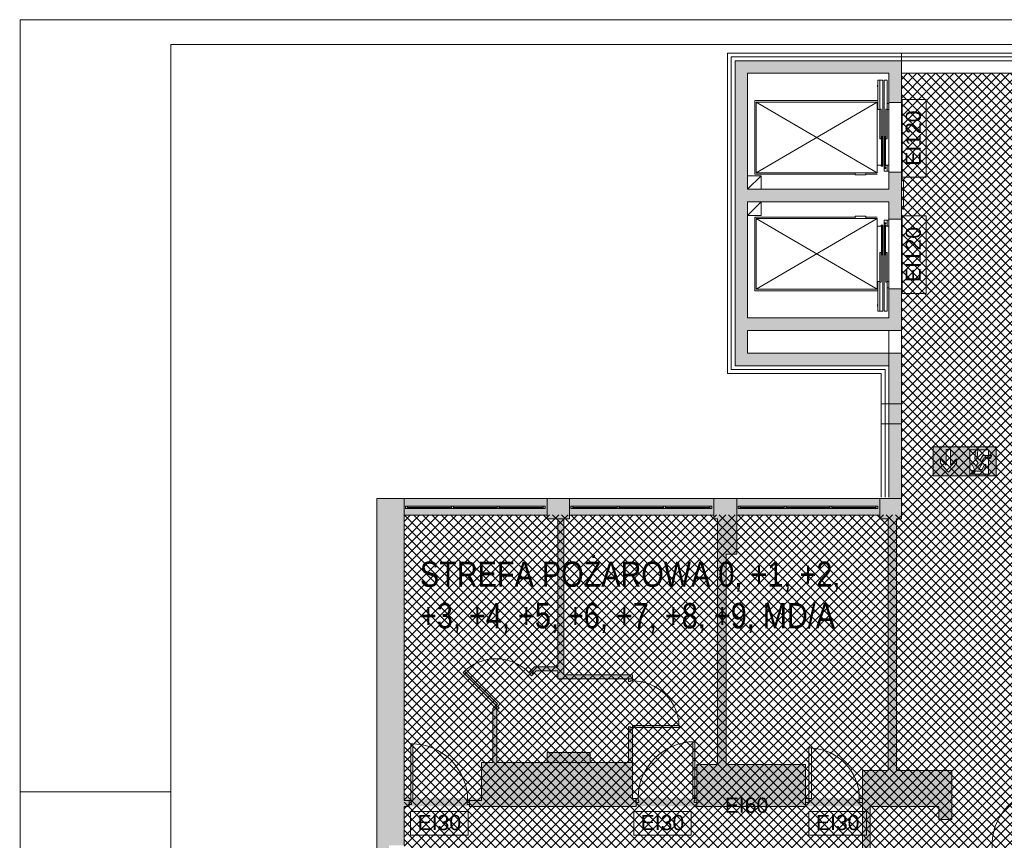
# Paper-space layout 'AP-11 STREFY POŻAROWE I EWAKUACJA - PIĘTRO 9' of a CAD drawing. Header units: millimetres. Extents: x 0 to 594, y 0 to 450.
# Tile 5 of 13: x 0 to 195, y 287 to 450. Entities that reach past the tile are written whole.
import ezdxf
from ezdxf.xclip import XClip

# ---------------------------------------------------------------- set-up
doc = ezdxf.new("R2010")
doc.units = ezdxf.units.MM
doc.header["$MEASUREMENT"] = 0
doc.header["$XCLIPFRAME"] = 0
doc.linetypes.add('DASHED', pattern=[2000, 1000, -1000])
doc.linetypes.add('DASHED2', pattern=[375, 250, -125])
for name, color, linetype, lineweight in [('A_Arkusz_Nr_pióra__1', 7, 'Continuous', 20), ('A_ewakuacja_Nr_pióra__4', 94, 'Continuous', 18), ('A_podkład_Nr_pióra__2', 8, 'Continuous', 13), ('A_ppoż proj_Nr_pióra__1', 7, 'Continuous', 20), ('A_ppoż proj_Nr_pióra__81', 2, 'Continuous', 5)]:
    doc.layers.add(name, color=color, linetype=linetype, lineweight=lineweight)
for name, color, linetype, lineweight, true_color in [('A_Arkusz_Nr_pióra__237', 7, 'Continuous', 5, 0x343434), ('A_ewakuacja_Nr_pióra__104', 7, 'Continuous', 5, 0x006532), ('A_podkład_Nr_pióra__254', 7, 'Continuous', 5, 0xfdfdfd), ('A_ppoż proj_Nr_pióra__70', 7, 'Continuous', 5, 0x65fe00), ('A_ppoż proj_Nr_pióra__71', 7, 'Continuous', 5, 0xcbfe65), ('A_ppoż proj_Nr_pióra__82', 7, 'Continuous', 5, 0x329800)]:
    doc.layers.add(name, color=color, linetype=linetype, lineweight=lineweight, true_color=true_color)
doc.layers.add('A_podrys', color=7, linetype='Continuous')
doc.styles.add('STYL_AUTOMATYCZNY_1', font='arial.ttf')
doc.styles.add('STYL_AUTOMATYCZNY_2', font='ARIALN.TTF')
doc.linetypes.add('BATTING', pattern='A,0,[1,AP-11 STREFY POŻAROWE I EWAKUACJA - PIĘTRO 91.Shx,S=4.001,R=0,X=0,Y=0],-4.001,0', length=4.001)

# ---------------------------------------------------------------- blocks, each defined once
blk = doc.blocks.new('Rysunek_1_1', base_point=(-1569.58, -182.91))
at = {"layer": 'A_ewakuacja_Nr_pióra__104', "linetype": 'Continuous', "lineweight": 0, "true_color": 0x004c26}
h = blk.add_hatch(color=118, dxfattribs=at)
h.paths.add_polyline_path([(181.09, 359.55), (187.33, 359.55), (187.33, 365.29), (181.09, 365.29)])
h.paths.add_polyline_path([(184.48, 361.67), (185.68, 362.97), (185.68, 362.04), (184.09, 360.29), (182.49, 362.05), (182.49, 362.95), (183.66, 361.67), (183.67, 364.79), (184.48, 364.79)], flags=0)
h = blk.add_hatch(color=118, dxfattribs=at)
h.paths.add_polyline_path([(187.33, 359.55), (193.58, 359.55), (193.58, 365.29), (187.33, 365.29)])
h.paths.add_polyline_path([(188.33, 359.9), (188.33, 361.72), (188.81, 361.72), (189.22, 360.93, 0.414214), (189.64, 360.51), (191.06, 360.51), (191.51, 361.52, 1.257521), (191.17, 361.67), (190.79, 360.84), (190.12, 360.84), (190.61, 361.69), (190.71, 361.86, 0.230447), (190.67, 362.36), (191.22, 363.14), (192.21, 363.14, 0.232729), (192.44, 363.61), (190.91, 363.61), (190.31, 362.7), (189.79, 363.16), (189.93, 364.7), (189.44, 364.7), (189.31, 362.94), (189.99, 362.14), (189.53, 361.51), (189.23, 362.11), (188.34, 362.11), (188.34, 364.73), (192.05, 364.73), (192.05, 363.68), (192.61, 363.68, -0.376362), (192.31, 363.03), (192.05, 363.03), (192.05, 359.9)], flags=0)
blk.add_hatch(color=118, dxfattribs=at).paths.add_polyline_path([(189.19, 360.06, 1), (188.91, 360.65, 1)])
at = {"layer": 'A_podkład_Nr_pióra__254', "linetype": 'Continuous', "lineweight": 5, "true_color": 0xfdfdfd}
blk.add_hatch(color=7, dxfattribs=at).paths.add_polyline_path([(141.77, 381.37), (143.02, 381.37), (168.77, 381.37), (172.27, 381.37), (172.27, 364.12), (172.27, 355.07), (173.52, 355.07), (174.77, 355.07), (174.77, 357.77), (174.77, 364.12), (174.77, 382.62), (174.77, 383.07), (174.77, 383.87), (173.52, 383.87), (168.77, 383.87), (144.27, 383.87), (144.27, 388.37), (168.37, 388.37), (171.97, 388.37), (172.87, 388.37), (173.52, 388.37), (174.77, 388.37), (174.77, 389.62), (174.77, 396.67), (173.52, 396.67), (172.87, 396.67), (172.27, 396.67), (172.27, 390.87), (168.37, 390.87), (144.27, 390.87), (144.27, 413.87), (168.77, 413.87), (172.27, 413.87), (172.27, 412.37), (172.27, 411.57), (172.37, 411.57), (172.37, 410.47), (172.87, 410.47), (173.52, 410.47), (174.77, 410.47), (174.77, 412.37), (174.77, 415.12), (174.77, 418.17), (174.77, 419.77), (173.52, 419.77), (172.87, 419.77), (172.37, 419.77), (172.27, 419.77), (172.27, 416.37), (168.77, 416.37), (144.27, 416.37), (144.27, 439.37), (168.37, 439.37), (171.97, 439.37), (172.27, 439.37), (172.27, 433.57), (172.87, 433.57), (173.52, 433.57), (174.77, 433.57), (174.77, 439.37), (174.77, 440.62), (174.77, 441.87), (172.27, 441.87), (171.97, 441.87), (168.37, 441.87), (143.02, 441.87), (141.77, 441.87), (141.77, 440.62), (141.77, 415.12), (141.77, 389.62), (141.77, 382.62)])
h = blk.add_hatch(color=7, dxfattribs=at)
h.paths.add_polyline_path([(70.72, 133.27), (539.52, 133.27), (539.52, 355.07), (203.12, 355.07), (203.12, 351.77), (203.17, 351.77), (203.17, 351.07), (203.77, 351.07), (203.77, 344.07), (203.77, 286.92), (269.37, 286.92), (372.12, 286.92), (514.02, 286.92), (520.91, 286.92), (533.82, 286.92), (533.82, 263.87), (514.02, 263.87), (514.02, 266.67), (486.32, 266.67), (486.32, 262.47), (471.82, 262.47), (471.82, 266.72), (401.12, 266.72), (401.12, 223.07), (372.12, 223.07), (372.12, 247.47), (371.32, 247.47), (371.32, 247.02), (370.32, 247.02), (370.32, 241.77), (363.67, 241.77), (363.02, 241.77), (363.02, 242.97), (359.62, 242.97), (359.62, 226.42), (346.82, 226.42), (346.82, 238.62), (348.42, 238.62), (348.42, 244.22), (345.32, 244.22), (345.32, 261.62), (370.32, 261.62), (370.32, 255.92), (371.32, 255.92), (371.32, 255.47), (372.12, 255.47), (372.12, 266.72), (296.52, 266.72), (296.52, 263.92), (248.98, 263.92), (248.98, 265.42), (245.88, 265.42), (245.88, 266.92), (203.77, 266.92), (203.72, 266.92), (203.32, 266.92), (203.32, 259.92), (207.72, 259.92), (207.72, 265.82), (215.12, 265.82), (215.12, 258.47), (215.52, 258.47), (215.52, 257.96), (215.58, 257.96), (215.58, 248.98), (215.52, 248.98), (215.52, 248.47), (215.12, 248.47), (215.12, 237.27), (215.52, 237.27), (215.52, 236.76), (215.58, 236.76), (215.58, 227.78), (215.52, 227.78), (215.52, 227.27), (215.12, 227.27), (215.12, 217.87), (214.89, 217.87), (214.89, 217.37), (214.89, 205.87), (215.12, 205.87), (215.12, 201.77), (203.32, 201.77), (169.12, 201.77), (169.12, 200.77), (168.57, 200.77), (168.57, 199.97), (169.12, 199.97), (169.77, 199.97), (169.77, 197.37), (171.77, 197.37), (171.77, 183.57), (161.07, 183.57), (161.07, 195.57), (161.07, 199.97), (161.57, 199.97), (161.57, 200.77), (161.07, 200.77), (161.07, 201.77), (149.37, 201.77), (149.37, 200.77), (141.37, 200.77), (141.37, 201.77), (88.38, 201.77, -0.025047), (88.42, 200.97), (80.92, 200.97), (80.92, 201.77), (76.12, 201.77), (76.12, 224.42), (123.82, 224.42), (123.82, 225.77), (138.22, 225.77), (138.22, 224.32), (142.27, 224.32), (142.27, 229.07), (165.52, 229.07), (165.52, 221.97), (169.72, 221.97), (169.72, 232.57), (168.87, 232.57), (168.87, 230.07), (165.27, 230.07), (165.27, 240.47), (168.87, 240.47), (168.87, 238.57), (169.72, 238.57), (169.72, 268.36), (169.14, 268.36), (168.55, 268.36), (168.55, 268.86), (167.97, 268.86), (167.97, 282.56), (167.97, 282.86), (168.57, 282.86), (168.57, 294.02), (175.94, 294.02), (181.14, 294.02), (182.17, 294.02), (182.17, 291.42), (184.77, 291.42), (184.77, 295.62), (184.77, 301.12), (184.76, 301.12), (178.39, 301.12), (173.77, 301.12), (173.77, 310.12), (173.77, 316.57), (173.77, 327.57), (173.77, 351.07), (174.77, 351.07), (174.77, 351.67), (174.77, 355.07), (70.72, 355.07)])
h.paths.add_polyline_path([(73.12, 268.72), (73.12, 286.32), (76.12, 286.32), (76.12, 294.02), (117.46, 294.02), (122.17, 294.02), (142.32, 294.02), (155.77, 294.02), (155.77, 294.82), (167.07, 294.82), (167.07, 268.36), (166.62, 268.36), (166.62, 260.02), (155.77, 260.02), (142.32, 260.02), (142.32, 264.32), (138.52, 264.32), (138.52, 262.52), (123.82, 262.52), (123.82, 264.22), (122.17, 264.22), (76.12, 264.22), (76.12, 268.72)], flags=0)
h.paths.add_polyline_path([(76.12, 351.77), (96.82, 351.77), (104.52, 351.77), (104.52, 351.07), (106.62, 351.07), (106.62, 321.72), (102.03, 321.72), (101.17, 320.86), (100.9, 320.59), (101.18, 320.31), (101.1, 320.22), (101.38, 319.94), (101.73, 320.29), (102.36, 320.92), (106.62, 320.92), (106.62, 319.32), (120.62, 319.32), (120.62, 318.82), (121.02, 318.82), (121.02, 318.94), (121.42, 318.94), (121.42, 319.32), (121.42, 320.12), (107.82, 320.12), (107.82, 351.07), (108.92, 351.07), (108.92, 351.77), (116.75, 351.77), (137.57, 351.77), (137.57, 351.07), (138.32, 351.07), (138.32, 344.07), (138.32, 329.62), (138.32, 318.62), (138.32, 302.32), (134.22, 302.32), (134.22, 295.62), (134.17, 295.62), (122.55, 295.62), (122.17, 295.62), (121.42, 295.62), (121.42, 302.72), (121.42, 309.32), (121.42, 309.7), (130.66, 309.7), (130.66, 310.1), (121.42, 310.1), (121.42, 309.7), (121.02, 309.7), (121.02, 309.82), (120.62, 309.82), (120.62, 309.32), (120.62, 302.72), (113.02, 302.72), (113.02, 304.72), (104.52, 304.72), (104.52, 302.72), (94.52, 302.72), (94.52, 313.08), (94.66, 313.22), (95.01, 313.58), (94.73, 313.86), (94.65, 313.77), (94.36, 314.06), (94.65, 314.34), (88.12, 320.87), (87.83, 320.59), (94.36, 314.06), (94.1, 313.79), (93.72, 313.41), (93.72, 302.72), (91.52, 302.72), (91.52, 302.32), (91.52, 295.22), (89.12, 295.22), (88.74, 295.22), (77.12, 295.22), (76.12, 295.22), (76.12, 325.82)], flags=0)
h.paths.add_polyline_path([(76.12, 200.17), (79.92, 200.17), (80.42, 200.17), (80.92, 200.17), (88.42, 200.17), (88.92, 200.17), (88.92, 195.97), (99.62, 195.97), (99.62, 177.87), (107.12, 177.87), (107.12, 161.87), (108.52, 161.87), (108.52, 179.27), (101.02, 179.27), (101.02, 186.97), (101.02, 195.97), (112.22, 195.97), (112.22, 200.37), (120.82, 200.37), (120.82, 196.37), (120.82, 191.37), (120.82, 184.27), (125.82, 184.27), (139.57, 184.27), (139.57, 144.07), (137.82, 144.07), (137.82, 137.27), (137.82, 136.57), (109.47, 136.57), (109.47, 137.27), (104.57, 137.27), (104.57, 136.57), (104.52, 136.57), (76.12, 136.57), (76.12, 166.77)], flags=0)
h.paths.add_polyline_path([(127.07, 191.57), (127.07, 196.37), (127.07, 199.22), (129.07, 199.22), (129.07, 199.97), (138.87, 199.97), (139.87, 199.97), (141.37, 199.97), (141.87, 199.97), (148.87, 199.97), (149.37, 199.97), (149.37, 195.57), (159.77, 195.57), (159.77, 183.57), (141.17, 183.57), (141.17, 188.37), (141.67, 188.37), (141.67, 192.57), (137.77, 192.57), (137.77, 191.57)], flags=0)
h.paths.add_polyline_path([(140.02, 329.62), (140.02, 344.07), (142.12, 344.07), (142.12, 351.07), (142.12, 351.77), (149.8, 351.77), (170.47, 351.77), (170.47, 351.07), (172.17, 351.07), (172.17, 327.57), (172.17, 316.57), (172.17, 310.12), (172.17, 301.12), (167.07, 301.12), (167.07, 295.62), (166.42, 295.62), (155.77, 295.62), (155.77, 302.32), (140.02, 302.32), (140.02, 318.62)], flags=0)
h.paths.add_polyline_path([(141.17, 144.07), (141.17, 178.77), (161.07, 178.77), (161.07, 182.17), (171.77, 182.17), (171.77, 171.17), (172.77, 171.17), (172.77, 170.67), (172.77, 162.67), (172.77, 162.17), (171.77, 162.17), (171.77, 137.27), (170.77, 137.27), (170.77, 136.57), (142.27, 136.57), (142.27, 137.27), (141.82, 137.27), (141.82, 144.07)], flags=0)
h.paths.add_polyline_path([(168.87, 241.47), (165.27, 241.47), (165.27, 259.02), (168.87, 259.02), (168.87, 256.72), (168.92, 256.72), (168.92, 242.62), (168.87, 242.62)], flags=0)
h.paths.add_polyline_path([(173.57, 170.17), (181.55, 170.17), (181.57, 170.17), (181.57, 170.67), (173.57, 170.67), (173.57, 171.17), (173.57, 197.37), (173.57, 199.97), (180.57, 199.97), (181.07, 199.97), (181.07, 200.77), (189.07, 200.77), (189.07, 199.97), (188.57, 199.97), (188.57, 191.99), (188.57, 191.97), (189.07, 191.97), (189.07, 199.97), (189.57, 199.97), (197.17, 199.97), (197.17, 195.72), (203.57, 195.72), (203.57, 188.42), (203.57, 144.17), (203.57, 137.27), (203.37, 137.27), (203.37, 136.57), (174.87, 136.57), (174.87, 137.27), (173.57, 137.27), (173.57, 162.17), (173.57, 162.67)], flags=0)
h.paths.add_polyline_path([(205.57, 344.07), (207.77, 344.07), (207.77, 351.06), (208.52, 351.07), (208.52, 351.77), (236.67, 351.77), (236.82, 351.77), (236.82, 351.07), (237.77, 351.07), (237.77, 312.77), (228.77, 312.77), (228.21, 312.27), (227.93, 312.01), (228.2, 311.72), (228.11, 311.63), (228.38, 311.34), (228.75, 311.67), (229.08, 311.97), (248.47, 311.97), (248.47, 311.47), (248.87, 311.47), (248.87, 311.59), (249.27, 311.59), (249.27, 312.77), (239.67, 312.77), (239.67, 344.07), (239.67, 351.07), (241.47, 351.07), (241.47, 351.77), (269.87, 351.77), (269.87, 351.07), (269.87, 344.07), (270.37, 344.07), (270.37, 312.77), (270.37, 300.52), (269.87, 300.52), (269.87, 296.42), (270.37, 296.42), (270.37, 288.72), (258.37, 288.72), (258.37, 291.02), (249.27, 291.02), (249.27, 300.52), (249.27, 302.35), (248.87, 302.35), (248.87, 302.47), (248.47, 302.47), (248.47, 301.97), (248.47, 293.12), (240.2, 293.12), (240.2, 295.1), (231.7, 295.1), (231.7, 293.12), (225.37, 293.12), (220.77, 293.12), (220.77, 302.12), (220.77, 304.46), (221.33, 304.97), (221.7, 305.3), (221.43, 305.6), (221.34, 305.52), (221.07, 305.82), (220.79, 305.56), (219.97, 304.82), (219.97, 293.12), (218.37, 293.12), (218.37, 288.72), (217.87, 288.72), (207.37, 288.72), (206.67, 288.72), (206.67, 296.42), (205.57, 296.42), (205.57, 300.52), (205.57, 313.82)], flags=0)
h.paths.add_polyline_path([(205.67, 188.37), (207.87, 188.37), (207.87, 195.47), (216.17, 195.47), (216.17, 197.67), (227.34, 197.67), (227.34, 200.97), (227.74, 200.97), (238.14, 200.97), (238.14, 158.82), (237.17, 158.82), (237.17, 155.02), (241.17, 155.02), (241.17, 157.57), (269.67, 157.57), (269.67, 155.02), (270.37, 155.02), (270.37, 137.07), (269.67, 137.07), (269.67, 136.07), (241.27, 136.07), (241.17, 136.07), (241.17, 137.07), (237.17, 137.07), (237.17, 136.07), (209.87, 136.07), (209.87, 137.07), (205.67, 137.07), (205.67, 155.02), (206.57, 155.02), (206.57, 158.82), (205.67, 158.82)], flags=0)
h.paths.add_polyline_path([(215.67, 201.77), (215.67, 221.97), (245.87, 221.97), (245.87, 223.17), (248.97, 223.17), (248.97, 224.07), (296.52, 224.07), (296.52, 221.32), (471.72, 221.32), (471.72, 225.94), (486.42, 225.94), (486.42, 221.32), (513.52, 221.32), (513.52, 224.27), (533.82, 224.27), (533.82, 201.92), (513.52, 201.92), (471.72, 201.92), (296.52, 201.92), (296.52, 201.77)], flags=0)
h.paths.add_polyline_path([(216.66, 248.47), (216.62, 248.47), (216.62, 258.47), (216.66, 258.47)], flags=0)
h.paths.add_polyline_path([(239.67, 184.81), (239.67, 195.47), (249.52, 195.47), (259.37, 195.47), (259.37, 200.77), (268.87, 200.77), (269.37, 200.77), (269.37, 195.47), (269.97, 195.47), (269.97, 192.72), (269.97, 188.82), (270.37, 188.82), (270.37, 158.82), (239.67, 158.82), (239.67, 172.89), (255.02, 172.89), (255.02, 174.14), (239.67, 174.14)], flags=0)
h.paths.add_polyline_path([(271.67, 200.32), (273.83, 200.32), (274.23, 200.32), (284.23, 200.32), (284.63, 200.32), (289.37, 200.32), (289.37, 195.52), (289.97, 195.52), (295.47, 195.52), (303.87, 195.52), (303.87, 158.82), (302.72, 158.82), (302.72, 155.02), (303.87, 155.02), (303.87, 137.07), (302.57, 137.07), (302.57, 136.07), (274.17, 136.07), (274.17, 137.07), (273.27, 137.07), (273.27, 155.02), (274.17, 155.02), (274.17, 158.82), (273.27, 158.82), (273.27, 188.82), (273.97, 188.82), (273.97, 192.72), (271.67, 192.72)], flags=0)
h.paths.add_polyline_path([(273.87, 300.52), (273.27, 300.52), (273.27, 344.07), (273.87, 344.07), (273.87, 351.06), (274.87, 351.07), (274.87, 351.77), (303.27, 351.77), (303.27, 351.07), (304.07, 351.07), (304.07, 312.77), (294.97, 312.77), (294.13, 312.01), (294.4, 311.72), (294.31, 311.63), (294.58, 311.34), (295.28, 311.97), (314.67, 311.97), (314.67, 311.47), (315.07, 311.47), (315.07, 311.59), (315.47, 311.59), (315.47, 312.77), (305.97, 312.77), (305.97, 351.07), (307.32, 351.07), (307.32, 351.77), (335.77, 351.77), (335.77, 351.07), (336.17, 351.07), (336.17, 344.07), (336.67, 344.07), (336.67, 300.52), (336.17, 300.52), (336.17, 296.42), (337.27, 296.42), (337.27, 288.72), (336.07, 288.72), (336.07, 298.72), (335.57, 298.72), (335.57, 298.71), (335.57, 288.72), (336.07, 288.72), (336.07, 287.92), (326.07, 287.92), (326.07, 288.72), (325.57, 288.72), (325.57, 292.72), (315.47, 292.72), (315.47, 302.35), (324.71, 302.35), (324.71, 302.75), (315.47, 302.75), (315.47, 302.35), (315.07, 302.35), (315.07, 302.47), (314.67, 302.47), (314.67, 292.72), (306.4, 292.72), (306.4, 294.72), (297.9, 294.72), (297.9, 292.74), (286.97, 292.72), (286.97, 304.46), (287.9, 305.3), (287.63, 305.6), (287.54, 305.52), (287.27, 305.82), (287.57, 306.09), (281.38, 312.94), (281.08, 312.67), (287.27, 305.82), (286.17, 304.82), (286.17, 292.72), (284.67, 292.72), (284.67, 288.72), (284.17, 288.72), (284.17, 287.92), (274.17, 287.92), (274.17, 288.72), (274.67, 288.72), (274.67, 298.71), (274.67, 298.72), (274.17, 298.72), (274.17, 288.72), (273.27, 288.72), (273.27, 296.42), (273.87, 296.42)], flags=0)
h.paths.add_polyline_path([(297.62, 242.32), (317.21, 242.32), (317.21, 226.52), (317.21, 223.12), (302.32, 223.12), (302.32, 226.52), (297.62, 226.52)], flags=0)
h.paths.add_polyline_path([(297.62, 261.82), (302.92, 261.82), (302.92, 264.92), (318.32, 264.92), (318.32, 261.82), (318.32, 261.72), (323.42, 261.72), (336.12, 261.72), (336.12, 259.92), (339.92, 259.92), (343.42, 259.92), (343.42, 249.22), (339.92, 249.22), (339.92, 243.92), (336.12, 243.92), (323.42, 243.92), (323.42, 243.32), (318.32, 243.32), (297.62, 243.32)], flags=0)
h.paths.add_polyline_path([(305.52, 195.52), (318.62, 195.52), (324.12, 195.52), (324.72, 195.52), (324.72, 200.32), (324.93, 200.32), (325.33, 200.32), (336.92, 200.32), (336.92, 192.42), (335.92, 192.42), (335.92, 188.52), (336.42, 188.52), (336.42, 158.82), (335.52, 158.82), (335.52, 155.02), (336.42, 155.02), (336.42, 137.07), (335.62, 137.07), (335.62, 136.07), (307.22, 136.07), (307.22, 137.07), (305.52, 137.07), (305.52, 155.02), (307.22, 155.02), (307.22, 158.82), (305.52, 158.82)], flags=0)
h.paths.add_polyline_path([(318.91, 242.32), (343.42, 242.32), (343.42, 228.32), (336.32, 228.32), (336.32, 223.12), (318.91, 223.12), (318.91, 228.32)], flags=0)
h.paths.add_polyline_path([(338.72, 200.32), (339.52, 200.32), (339.92, 200.32), (349.92, 200.32), (350.32, 200.32), (350.32, 196.02), (350.92, 196.02), (356.42, 196.02), (370.22, 196.02), (370.22, 158.82), (368.67, 158.82), (368.67, 155.02), (370.22, 155.02), (370.22, 137.07), (368.42, 137.07), (368.42, 136.07), (340.02, 136.07), (340.02, 137.07), (339.32, 137.07), (339.32, 155.02), (340.02, 155.02), (340.02, 158.82), (339.32, 158.82), (339.32, 188.52), (339.92, 188.52), (339.92, 192.42), (338.72, 192.42)], flags=0)
h.paths.add_polyline_path([(338.87, 288.72), (338.87, 296.42), (339.97, 296.42), (339.97, 300.52), (339.37, 300.52), (339.37, 344.07), (339.97, 344.07), (339.97, 351.77), (368.27, 351.77), (368.27, 351.07), (370.27, 351.07), (370.27, 292.72), (351.67, 292.72), (351.67, 288.72), (351.17, 288.72), (351.17, 298.72), (350.67, 298.72), (350.67, 298.71), (350.67, 288.72), (351.17, 288.72), (351.17, 287.92), (341.17, 287.92), (341.17, 288.72)], flags=0)
h.paths.add_polyline_path([(360.52, 223.02), (360.52, 240.87), (370.32, 240.87), (370.32, 235.82), (371.32, 235.82), (371.32, 227.92), (370.32, 227.92), (370.32, 225.02), (364.12, 225.02), (364.12, 223.02)], flags=0)
h.paths.add_polyline_path([(373.17, 158.82), (371.87, 158.82), (371.87, 196.02), (383.58, 196.02), (383.58, 190.52), (384.38, 190.52), (384.38, 197.72), (391.28, 197.72), (391.28, 200.58), (391.68, 200.58), (402.08, 200.58), (402.08, 200.32), (403.07, 200.32), (403.07, 192.42), (402.02, 192.42), (402.02, 188.52), (403.07, 188.52), (403.07, 158.82), (402.07, 158.82), (402.07, 155.02), (403.07, 155.02), (403.07, 137.07), (401.77, 137.07), (401.77, 136.07), (373.17, 136.07), (373.17, 137.07), (371.87, 137.07), (371.87, 155.02), (373.17, 155.02)], flags=0)
h.paths.add_polyline_path([(372.07, 339.57), (391.57, 339.57), (391.57, 341.37), (391.67, 341.37), (391.67, 340.82), (392.17, 340.82), (401.87, 340.82), (401.87, 341.37), (401.97, 341.37), (401.97, 287.52), (393.42, 287.52), (392.92, 287.52), (392.92, 303.32), (391.52, 303.32), (391.52, 288.32), (372.07, 288.32)], flags=0)
h.paths.add_polyline_path([(402.72, 228.12), (402.72, 260.12), (405.92, 260.12), (405.92, 264.32), (402.72, 264.32), (402.72, 265.12), (431.72, 265.12), (431.72, 261.72), (437.32, 261.72), (437.32, 259.32), (448.52, 259.32), (448.52, 228.52), (435.22, 228.52), (435.22, 222.92), (420.02, 222.92), (416.32, 222.92), (402.72, 222.92), (402.72, 224.12), (405.92, 224.12), (405.92, 228.12)], flags=0)
h.paths.add_polyline_path([(406.52, 288.72), (403.67, 288.72), (403.67, 296.42), (406.02, 296.42), (406.02, 300.52), (403.67, 300.52), (403.67, 339.57), (406.07, 339.57), (406.07, 351.07), (406.42, 351.07), (406.42, 351.77), (434.82, 351.77), (434.82, 351.07), (435.92, 351.07), (435.92, 312.87), (427.32, 312.87), (426.48, 312.11), (426.75, 311.82), (426.66, 311.73), (426.93, 311.44), (427.63, 312.07), (447.02, 312.07), (447.02, 311.57), (447.42, 311.57), (447.42, 311.69), (447.82, 311.69), (447.82, 312.87), (437.52, 312.87), (437.52, 344.07), (437.52, 351.07), (439.12, 351.07), (439.12, 351.77), (467.62, 351.77), (467.62, 351.07), (467.62, 344.07), (468.77, 344.07), (468.77, 312.87), (468.77, 300.42), (467.67, 300.42), (467.67, 296.32), (468.77, 296.32), (468.77, 288.72), (455.82, 288.72), (455.82, 292.82), (447.82, 292.82), (447.82, 300.42), (447.82, 302.45), (447.42, 302.45), (447.42, 302.57), (447.02, 302.57), (447.02, 292.82), (430.25, 292.82), (419.32, 292.82), (419.32, 304.56), (420.25, 305.4), (419.98, 305.7), (419.89, 305.62), (419.62, 305.92), (419.92, 306.19), (413.73, 313.04), (413.43, 312.77), (419.62, 305.92), (418.52, 304.92), (418.52, 292.82), (417.02, 292.82), (417.02, 288.72)], flags=0)
h.paths.add_polyline_path([(404.77, 155.02), (406.57, 155.02), (406.57, 158.82), (404.77, 158.82), (404.77, 188.52), (405.82, 188.52), (405.82, 192.42), (404.77, 192.42), (404.77, 200.32), (406.12, 200.32), (406.52, 200.32), (416.52, 200.32), (416.92, 200.32), (417.02, 200.32), (417.02, 196.02), (417.62, 196.02), (423.12, 196.02), (436.12, 196.02), (436.12, 158.82), (434.92, 158.82), (434.92, 155.02), (436.12, 155.02), (436.12, 137.07), (434.97, 137.07), (434.97, 136.07), (406.57, 136.07), (406.57, 137.07), (404.77, 137.07)], flags=0)
h.paths.add_polyline_path([(437.82, 155.02), (439.42, 155.02), (439.42, 158.82), (437.82, 158.82), (437.82, 196.22), (451.42, 196.22), (456.92, 196.22), (457.52, 196.22), (457.52, 200.32), (467.92, 200.32), (468.32, 200.32), (469.07, 200.32), (469.07, 192.42), (468.02, 192.42), (468.02, 188.52), (469.22, 188.52), (469.22, 158.82), (467.92, 158.82), (467.92, 155.02), (469.22, 155.02), (469.22, 137.07), (467.72, 137.07), (467.72, 136.07), (439.42, 136.07), (439.42, 137.07), (437.82, 137.07)], flags=0)
h.paths.add_polyline_path([(453.82, 248.02), (450.12, 248.02), (450.12, 265.12), (467.92, 265.12), (467.92, 244.72), (453.82, 244.72)], flags=0)
h.paths.add_polyline_path([(460.02, 222.92), (450.12, 222.92), (450.12, 243.32), (467.92, 243.32), (467.92, 222.92), (467.62, 222.92), (467.62, 221.92), (460.02, 221.92)], flags=0)
h.paths.add_polyline_path([(470.47, 315.42), (471.19, 315.42), (471.19, 315.97), (471.64, 315.97), (471.64, 306.87), (472.14, 306.87), (472.14, 306.88), (472.14, 315.97), (471.64, 315.97), (471.64, 316.57), (471.19, 316.57), (471.19, 316.92), (470.47, 316.92), (470.47, 344.07), (471.62, 344.07), (471.62, 351.06), (472.32, 351.07), (472.32, 351.77), (472.42, 351.77), (500.72, 351.77), (500.72, 351.07), (501.82, 351.07), (501.82, 336.02), (501.82, 316.92), (491.32, 316.92), (490.82, 316.92), (487.22, 316.92), (481.24, 316.92), (481.24, 316.57), (480.74, 316.57), (480.74, 315.97), (481.24, 315.97), (481.24, 315.42), (486.42, 315.42), (486.42, 305.92), (484.63, 305.92), (484.63, 288.72), (481.92, 288.72), (470.47, 288.72), (470.47, 296.32), (471.47, 296.32), (471.47, 300.42), (470.47, 300.42)], flags=0)
h.paths.add_polyline_path([(470.67, 200.32), (482.57, 200.32), (482.97, 200.32), (483.02, 200.32), (483.02, 195.72), (483.62, 195.72), (489.12, 195.72), (502.22, 195.72), (502.22, 158.82), (500.32, 158.82), (500.32, 155.02), (502.22, 155.02), (502.22, 137.07), (500.72, 137.07), (500.72, 136.07), (472.42, 136.07), (472.42, 137.07), (470.92, 137.07), (470.92, 155.02), (472.42, 155.02), (472.42, 158.82), (470.92, 158.82), (470.92, 188.52), (471.92, 188.52), (471.92, 192.42), (470.67, 192.42)], flags=0)
h.paths.add_polyline_path([(485.83, 292.72), (485.83, 304.42), (487.92, 304.42), (487.92, 315.42), (490.82, 315.42), (490.82, 316.12), (491.32, 316.12), (501.82, 316.12), (501.82, 304.42), (518.92, 304.42), (518.92, 292.72), (492.52, 292.72)], flags=0)
h.paths.add_polyline_path([(503.42, 327.82), (505.44, 327.82), (507.52, 327.82), (507.52, 331.52), (513.52, 331.52), (513.52, 333.22), (507.52, 333.22), (503.42, 333.22), (503.42, 351.07), (505.02, 351.07), (505.02, 351.77), (533.32, 351.77), (533.32, 318.62), (533.32, 288.72), (532.92, 288.72), (532.42, 288.72), (522.42, 288.72), (521.92, 288.72), (520.42, 288.72), (520.42, 305.52), (522.22, 305.52), (522.22, 309.72), (503.42, 309.72), (503.42, 318.91)], flags=0)
h.paths.add_polyline_path([(503.92, 178.92), (521.92, 178.92), (521.92, 200.32), (522.52, 200.32), (522.52, 201.12), (532.92, 201.12), (533.32, 201.12), (533.32, 158.82), (531.42, 158.82), (531.42, 155.02), (533.32, 155.02), (533.32, 137.07), (531.22, 137.07), (531.22, 136.07), (504.82, 136.07), (504.82, 137.07), (503.92, 137.07), (503.92, 155.02), (504.82, 155.02), (504.82, 158.82), (503.92, 158.82), (503.92, 161.27), (508.72, 161.27), (508.72, 165.77), (503.92, 165.77), (503.92, 169.37)], flags=0)
h.paths.add_polyline_path([(503.92, 195.72), (511.12, 195.72), (511.12, 201.12), (520.92, 201.12), (520.92, 183.32), (503.92, 183.32)], flags=0)
at = {"layer": 'A_ppoż proj_Nr_pióra__70', "linetype": 'Continuous', "lineweight": 0, "true_color": 0x193f00}
for points in [[(70.72, 295.62), (70.72, 294.02), (168.57, 294.02), (168.57, 295.62)], [(167.07, 294.02), (167.07, 260.02), (168.57, 260.02), (168.57, 294.02)]]:
    blk.add_hatch(color=88, dxfattribs=at).paths.add_polyline_path(points)
at = {"layer": 'A_ppoż proj_Nr_pióra__71', "linetype": 'Continuous', "lineweight": 5, "true_color": 0xcbfe65}
h = blk.add_hatch(dxfattribs=at)
h.set_pattern_fill('bloczki_betonowe_0001', color=71, style=0, pattern_type=2)
h.set_pattern_definition([(45, (-1569.5778, -182.9054), (-0.9192388, 0.9192388), []), (135, (-1569.5778, -182.9054), (0.9192388, 0.9192388), [])])
h.paths.add_polyline_path([(76.12, 224.32), (76.12, 136.62), (203.57, 136.62), (203.57, 201.77), (215.12, 201.77), (215.12, 265.82), (203.77, 265.82), (203.77, 355.07), (210.52, 355.07), (210.52, 439.37), (174.77, 439.37), (174.77, 351.82), (76.12, 351.82), (76.12, 264.22), (142.32, 264.22), (142.32, 260.02), (165.27, 260.02), (165.27, 229.12), (141.67, 229.12), (141.67, 224.32)])
at = {"layer": 'A_ppoż proj_Nr_pióra__81', "linetype": 'Continuous', "lineweight": 0, "true_color": 0x3f3f00}
for points in [[(172.17, 355.07), (172.17, 294.02), (173.77, 294.02), (173.77, 355.07)], [(168.57, 294.02), (172.17, 294.02), (172.17, 295.62), (168.57, 295.62)]]:
    blk.add_hatch(color=48, dxfattribs=at).paths.add_polyline_path(points)
at = {"layer": 'A_ewakuacja_Nr_pióra__4', "color": 94, "linetype": 'Continuous', "lineweight": 18, "flags": 128}
for points in [[(187.33, 365.29), (181.09, 365.29), (181.09, 359.55), (187.33, 359.55)], [(187.33, 365.29), (193.58, 365.29), (193.58, 359.55), (187.33, 359.55)]]:
    blk.add_lwpolyline(points, dxfattribs=at)
blk.add_lwpolyline([(183.67, 364.79), (184.48, 364.79), (184.48, 361.67), (185.68, 362.97), (185.68, 362.04), (184.09, 360.29), (182.49, 362.05), (182.49, 362.95), (183.66, 361.67)], close=True, dxfattribs=at)
blk.add_lwpolyline([(188.34, 364.73), (188.34, 362.11), (189.23, 362.11), (189.53, 361.51), (189.99, 362.14), (189.31, 362.94), (189.44, 364.7), (189.93, 364.7), (189.79, 363.16), (190.31, 362.7), (190.91, 363.61), (192.44, 363.61, -0.232729), (192.21, 363.14), (191.22, 363.14), (190.67, 362.36, -0.230447), (190.71, 361.86), (190.61, 361.69), (190.12, 360.84), (190.79, 360.84), (191.17, 361.67, -1.257521), (191.51, 361.52), (191.06, 360.51), (189.64, 360.51, -0.414214), (189.22, 360.93), (188.81, 361.72), (188.33, 361.72), (188.33, 359.9), (192.05, 359.9), (192.05, 363.03), (192.31, 363.03, 0.376362), (192.61, 363.68), (192.05, 363.68), (192.05, 364.73)], format="xyb", close=True, dxfattribs=at)
at = {"layer": 'A_ewakuacja_Nr_pióra__4', "color": 94, "linetype": 'Continuous', "lineweight": 18}
blk.add_circle((189.05, 360.36), 0.328, dxfattribs=at)
at = {"layer": 'A_podkład_Nr_pióra__2', "color": 8, "linetype": 'Continuous', "lineweight": 13}
for p, q in [((140.27, 379.87), (140.27, 443.37)), ((140.27, 443.37), (212.52, 443.37)), ((174.77, 443.37), (174.77, 351.07)), ((141.77, 381.37), (141.77, 441.87)), ((141.77, 441.87), (211.02, 441.87)), ((144.27, 419.07), (144.27, 439.37)), ((144.27, 439.37), (172.27, 439.37)), ((149.82, 439.32), (149.82, 439.37)), ((170.12, 438.03), (171.07, 438.03)), ((170.12, 438.03), (170.12, 432.17)), ((170.47, 438.03), (170.47, 432.17)), ((171.07, 420.98), (171.07, 438.03)), ((171.37, 419.97), (171.37, 438.03)), ((171.97, 438.03), (171.37, 438.03)), ((171.97, 438.03), (171.97, 432.17)), ((172.27, 439.37), (172.27, 416.37)), ((174.77, 439.37), (212.52, 439.37)), ((170, 436.72), (170, 437.02)), ((170, 437.02), (170.12, 437.02)), ((170.12, 436.72), (170, 436.72)), ((145.67, 433.97), (169.97, 433.97)), ((145.67, 433.97), (145.67, 419.37)), ((145.97, 433.67), (169.97, 433.67)), ((145.97, 433.67), (145.97, 419.67)), ((145.97, 419.67), (169.97, 433.67)), ((169.97, 419.67), (145.97, 433.67)), ((169.97, 419.67), (169.97, 433.67)), ((172.27, 433.57), (174.77, 433.57)), ((169.97, 432.17), (170.47, 432.17)), ((170.52, 432.27), (170.75, 432.27)), ((170.52, 426.41), (170.52, 432.27)), ((170.75, 432.27), (170.75, 426.41)), ((171.92, 432.27), (171.69, 432.27)), ((171.69, 432.27), (171.69, 426.41)), ((171.92, 426.41), (171.92, 432.27)), ((172.27, 433.37), (171.97, 433.37)), ((171.97, 432.17), (172.27, 432.17)), ((170.75, 426.41), (170.52, 426.41)), ((170.8, 426.87), (171.03, 426.87)), ((170.8, 421.01), (170.8, 426.87)), ((171.03, 426.87), (171.03, 421.01)), ((171.63, 426.87), (171.4, 426.87)), ((171.4, 426.87), (171.4, 421.01)), ((171.63, 421.01), (171.63, 426.87)), ((171.69, 426.41), (171.92, 426.41)), ((170.75, 421.17), (169.97, 421.17)), ((170.75, 420.98), (170.75, 421.17)), ((171.07, 420.98), (170.75, 420.98)), ((171.03, 421.01), (170.8, 421.01)), ((171.37, 420.98), (171.68, 420.98)), ((172.27, 419.97), (171.37, 419.97)), ((171.4, 421.01), (171.63, 421.01)), ((171.68, 421.17), (172.27, 421.17)), ((171.68, 420.98), (171.68, 421.17)), ((171.97, 419.97), (171.97, 421.17)), ((145.67, 419.37), (165.6, 419.37)), ((145.97, 419.67), (169.97, 419.67)), ((165.6, 419.22), (165.6, 419.67)), ((167.74, 419.22), (165.6, 419.22)), ((167.74, 419.67), (167.74, 419.22)), ((167.74, 419.37), (169.97, 419.37)), ((172.27, 419.77), (174.77, 419.77)), ((172.27, 416.37), (146.97, 416.37)), ((146.97, 413.87), (172.27, 413.87)), ((172.27, 413.87), (172.27, 390.87)), ((144.27, 390.87), (144.27, 411.17)), ((145.67, 410.87), (165.6, 410.87)), ((145.67, 396.27), (145.67, 410.87)), ((145.97, 410.57), (169.97, 410.57)), ((145.97, 396.57), (145.97, 410.57)), ((145.97, 396.57), (169.97, 410.57)), ((169.97, 396.57), (145.97, 410.57)), ((167.74, 411.02), (165.6, 411.02)), ((165.6, 411.02), (165.6, 410.57)), ((167.74, 410.57), (167.74, 411.02)), ((167.74, 410.87), (169.97, 410.87)), ((169.97, 410.57), (169.97, 396.57)), ((172.27, 410.27), (171.37, 410.27)), ((171.37, 410.27), (171.37, 392.21)), ((171.97, 410.27), (171.97, 409.07)), ((172.27, 410.47), (174.77, 410.47)), ((170.75, 409.07), (169.97, 409.07)), ((171.07, 409.26), (170.75, 409.26)), ((170.75, 409.26), (170.75, 409.07)), ((171.03, 409.23), (170.8, 409.23)), ((170.8, 409.23), (170.8, 403.37)), ((171.03, 403.37), (171.03, 409.23)), ((171.07, 409.26), (171.07, 392.21)), ((171.37, 409.26), (171.68, 409.26)), ((171.4, 403.37), (171.4, 409.23)), ((171.4, 409.23), (171.63, 409.23)), ((171.63, 409.23), (171.63, 403.37)), ((171.68, 409.26), (171.68, 409.07)), ((171.68, 409.07), (172.27, 409.07)), ((170.75, 403.83), (170.52, 403.83)), ((170.52, 403.83), (170.52, 397.97)), ((170.75, 397.97), (170.75, 403.83)), ((170.8, 403.37), (171.03, 403.37)), ((171.63, 403.37), (171.4, 403.37)), ((171.69, 397.97), (171.69, 403.83)), ((171.69, 403.83), (171.92, 403.83)), ((171.92, 403.83), (171.92, 397.97)), ((145.97, 396.57), (169.97, 396.57)), ((169.97, 398.07), (170.47, 398.07)), ((170.12, 392.21), (170.12, 398.07)), ((170.47, 392.21), (170.47, 398.07)), ((170.52, 397.97), (170.75, 397.97)), ((171.92, 397.97), (171.69, 397.97)), ((171.97, 398.07), (172.27, 398.07)), ((171.97, 392.21), (171.97, 398.07)), ((172.27, 396.87), (171.97, 396.87)), ((172.27, 396.67), (174.77, 396.67)), ((145.67, 396.27), (169.97, 396.27)), ((170.12, 393.52), (170, 393.52)), ((170, 393.52), (170, 393.22)), ((170, 393.22), (170.12, 393.22)), ((172.27, 390.87), (144.27, 390.87)), ((170.12, 392.21), (171.07, 392.21)), ((171.97, 392.21), (171.37, 392.21)), ((172.27, 388.37), (144.27, 388.37)), ((144.27, 388.37), (144.27, 383.87)), ((172.27, 388.37), (172.27, 355.32)), ((144.27, 383.87), (172.27, 383.87)), ((172.27, 381.37), (141.77, 381.37)), ((170.77, 379.87), (140.27, 379.87)), ((170.77, 379.87), (170.77, 355.32)), ((70.72, 355.07), (70.72, 260.47)), ((174.77, 355.07), (70.72, 355.07)), ((76.12, 295.22), (76.12, 355.07)), ((104.12, 353.57), (76.42, 353.57)), ((76.42, 353.57), (76.42, 353.07)), ((76.82, 353.57), (76.82, 353.07)), ((85.52, 353.57), (85.52, 353.07)), ((85.92, 353.57), (85.92, 353.07)), ((94.62, 353.57), (94.62, 353.07)), ((95.02, 353.57), (95.02, 353.07)), ((103.72, 353.57), (103.72, 353.07)), ((104.12, 353.07), (104.12, 353.57)), ((104.52, 355.07), (104.52, 351.07)), ((108.92, 351.07), (108.92, 355.07)), ((137.17, 353.57), (109.22, 353.57)), ((109.22, 353.57), (109.22, 353.07)), ((109.62, 353.57), (109.62, 353.07)), ((118.4, 353.57), (118.4, 353.07)), ((118.8, 353.57), (118.8, 353.07)), ((127.59, 353.57), (127.59, 353.07)), ((127.99, 353.57), (127.99, 353.07)), ((136.77, 353.57), (136.77, 353.07)), ((137.17, 353.07), (137.17, 353.57)), ((137.57, 355.07), (137.57, 351.07)), ((142.12, 344.07), (142.12, 355.07)), ((170.07, 353.57), (142.42, 353.57)), ((142.42, 353.57), (142.42, 353.07)), ((142.82, 353.57), (142.82, 353.07)), ((151.5, 353.57), (151.5, 353.07)), ((151.9, 353.57), (151.9, 353.07)), ((160.59, 353.57), (160.59, 353.07)), ((160.99, 353.57), (160.99, 353.07)), ((169.67, 353.57), (169.67, 353.07)), ((170.07, 353.07), (170.07, 353.57)), ((170.47, 355.07), (170.47, 351.07)), ((76.12, 351.77), (104.52, 351.77)), ((76.42, 353.07), (104.12, 353.07)), ((76.82, 353.32), (85.52, 353.32)), ((85.92, 353.32), (94.62, 353.32)), ((95.02, 353.32), (103.72, 353.32)), ((108.92, 351.77), (137.57, 351.77)), ((109.22, 353.07), (137.17, 353.07)), ((109.62, 353.32), (118.4, 353.32)), ((118.8, 353.32), (127.59, 353.32)), ((127.99, 353.32), (136.77, 353.32)), ((142.12, 351.77), (170.47, 351.77)), ((142.42, 353.07), (170.07, 353.07)), ((142.82, 353.32), (151.5, 353.32)), ((151.9, 353.32), (160.59, 353.32)), ((160.99, 353.32), (169.67, 353.32)), ((104.52, 351.07), (108.92, 351.07)), ((106.62, 351.07), (106.62, 321.72)), ((107.82, 320.12), (107.82, 351.07)), ((137.57, 351.07), (138.32, 351.07)), ((138.32, 351.07), (138.32, 302.32)), ((170.47, 351.07), (172.17, 351.07)), ((172.17, 351.07), (172.17, 301.12)), ((173.77, 301.12), (173.77, 351.07)), ((173.77, 351.07), (174.77, 351.07)), ((140.02, 302.32), (140.02, 344.12)), ((140.02, 344.07), (142.12, 344.07)), ((88.11, 320.87), (87.83, 320.59)), ((87.83, 320.59), (94.65, 313.77)), ((94.65, 314.34), (88.11, 320.87)), ((100.9, 320.59), (102.03, 321.72)), ((101.18, 320.31), (100.9, 320.59)), ((101.1, 320.22), (101.18, 320.31)), ((101.17, 320.86), (101.73, 320.29)), ((102.36, 320.92), (101.38, 319.94)), ((106.62, 321.72), (102.03, 321.72)), ((102.36, 320.92), (106.62, 320.92)), ((106.62, 320.92), (106.62, 319.32)), ((101.38, 319.94), (101.1, 320.22)), ((121.42, 319.32), (106.62, 319.32)), ((121.42, 320.12), (107.82, 320.12)), ((120.62, 319.32), (120.62, 318.82)), ((120.62, 318.82), (121.02, 318.82)), ((121.02, 318.82), (121.02, 318.94)), ((121.02, 318.94), (121.42, 318.94)), ((121.42, 318.94), (121.42, 320.12)), ((93.72, 313.41), (94.65, 314.34)), ((93.72, 313.41), (93.72, 302.72)), ((94.1, 313.79), (94.66, 313.22)), ((95.01, 313.58), (94.52, 313.08)), ((94.52, 302.72), (94.52, 313.08)), ((94.65, 313.77), (94.73, 313.86)), ((94.73, 313.86), (95.01, 313.58)), ((140.02, 304.68), (140.02, 310.68)), ((121.02, 309.82), (120.62, 309.82)), ((120.62, 309.82), (120.62, 302.72)), ((121.42, 309.32), (120.62, 309.32)), ((121.02, 309.7), (121.02, 309.82)), ((130.66, 309.7), (121.02, 309.7)), ((121.42, 295.62), (121.42, 310.1)), ((121.42, 310.1), (130.66, 310.1)), ((130.66, 310.1), (130.66, 309.7)), ((133.39, 295.62), (133.39, 306.86)), ((133.39, 306.86), (133.79, 306.86)), ((133.79, 306.86), (133.79, 295.22)), ((77.5, 306.46), (77.5, 294.82)), ((77.9, 306.46), (77.5, 306.46)), ((77.9, 295.22), (77.9, 306.46)), ((113.02, 304.72), (104.52, 304.72)), ((104.52, 304.72), (104.52, 302.72)), ((113.02, 304.72), (113.02, 302.72)), ((156.42, 305.62), (156.42, 294.82)), ((156.42, 305.62), (156.92, 305.62)), ((156.92, 295.62), (156.92, 305.62)), ((91.52, 302.72), (91.52, 295.22)), ((93.72, 302.72), (91.52, 302.72)), ((121.42, 302.72), (94.52, 302.72)), ((138.32, 302.32), (134.22, 302.32)), ((134.22, 302.32), (134.22, 295.62)), ((155.77, 302.32), (140.02, 302.32)), ((155.77, 294.02), (155.77, 302.32)), ((167.07, 283.36), (167.07, 301.12)), ((172.17, 301.12), (167.07, 301.12)), ((184.77, 301.12), (173.77, 301.12)), ((184.77, 291.42), (184.77, 301.12)), ((76.12, 295.22), (77.9, 295.22)), ((77.12, 295.22), (77.12, 294.02)), ((88.74, 294.82), (88.74, 295.22)), ((88.74, 295.22), (91.52, 295.22)), ((89.12, 295.22), (89.12, 294.02)), ((122.55, 295.62), (121.42, 295.62)), ((122.17, 295.62), (122.17, 294.02)), ((122.55, 295.22), (122.55, 295.62)), ((122.67, 295.22), (122.55, 295.22)), ((122.67, 294.82), (122.67, 295.22)), ((134.22, 295.62), (133.39, 295.62)), ((133.79, 295.22), (133.67, 295.22)), ((133.67, 295.22), (133.67, 294.82)), ((134.17, 295.62), (134.17, 294.02)), ((155.77, 295.62), (156.92, 295.62)), ((167.07, 295.62), (166.42, 295.62)), ((166.42, 295.62), (166.42, 294.82)), ((76.12, 286.32), (76.12, 294.02)), ((76.12, 294.02), (77.12, 294.02)), ((77.62, 294.42), (77.12, 294.42)), ((77.5, 294.82), (77.62, 294.82)), ((77.62, 294.82), (77.62, 294.42)), ((88.62, 294.42), (88.62, 294.82)), ((88.62, 294.82), (88.74, 294.82)), ((89.12, 294.42), (88.62, 294.42)), ((89.12, 294.02), (122.17, 294.02)), ((122.17, 294.82), (122.67, 294.82)), ((133.67, 294.82), (134.17, 294.82)), ((134.17, 294.02), (155.77, 294.02)), ((156.42, 294.82), (155.77, 294.82)), ((166.42, 294.82), (167.07, 294.82)), ((168.57, 282.86), (168.57, 294.02)), ((168.57, 294.02), (182.17, 294.02)), ((182.17, 291.42), (182.17, 294.02)), ((184.77, 291.42), (182.17, 291.42))]:
    blk.add_line(p, q, dxfattribs=at)
at = {"layer": 'A_podkład_Nr_pióra__2', "color": 8, "linetype": 'BATTING', "lineweight": 13}
for p, q in [((141.02, 380.62), (141.02, 442.62)), ((211.75, 442.62), (141.02, 442.62)), ((171.52, 380.62), (141.02, 380.62)), ((171.52, 380.62), (171.52, 355.32))]:
    blk.add_line(p, q, dxfattribs=at)
at = {"layer": 'A_podkład_Nr_pióra__2', "color": 8, "linetype": 'DASHED2', "lineweight": 13}
for p, q in [((144.27, 416.37), (146.97, 419.07)), ((146.97, 419.07), (144.27, 419.07)), ((144.27, 419.07), (144.27, 416.37)), ((146.97, 416.37), (146.97, 419.07)), ((144.27, 416.37), (146.97, 416.37)), ((144.27, 411.17), (146.97, 413.87)), ((146.97, 413.87), (144.27, 413.87)), ((144.27, 413.87), (144.27, 411.17)), ((146.97, 411.17), (146.97, 413.87)), ((144.27, 411.17), (146.97, 411.17)), ((172.27, 388.37), (174.77, 388.37)), ((172.27, 383.87), (174.77, 383.87)), ((170.77, 373.87), (174.77, 373.87)), ((170.77, 369.87), (174.77, 369.87))]:
    blk.add_line(p, q, dxfattribs=at)
at = {"layer": 'A_podkład_Nr_pióra__2', "color": 8, "linetype": 'DASHED', "lineweight": 13}
blk.add_line((175.17, 412.37), (175.17, 418.17), dxfattribs=at)
at = {"layer": 'A_podkład_Nr_pióra__2', "color": 8, "linetype": 'Continuous', "lineweight": 13}
for centre in [(171.59, 420.61), (171.59, 409.63)]:
    blk.add_circle(centre, 0.112, dxfattribs=at)
for centre, radius, start, end in [((94.36, 314.06), 9.24, 45, 135), ((121.42, 309.7), 9.24, 0, 90), ((133.79, 295.62), 11.24, 90, 180), ((77.5, 295.22), 11.24, 0, 90), ((156.42, 295.62), 10, 0, 87.4549), ((203.77, 286.42), 11.01, 103.6033, 270)]:
    blk.add_arc(centre, radius, start, end, dxfattribs=at)
at = {"layer": 'A_ppoż proj_Nr_pióra__1', "color": 7, "linetype": 'Continuous', "lineweight": 20}
for p, q in [((179.65, 434.2), (174.93, 434.2)), ((174.93, 434.2), (174.93, 418.81)), ((179.65, 418.81), (179.65, 434.2)), ((174.93, 418.81), (179.65, 418.81)), ((179.65, 411.13), (174.93, 411.13)), ((174.93, 411.13), (174.93, 395.74)), ((179.65, 395.74), (179.65, 411.13)), ((174.93, 395.74), (179.65, 395.74)), ((88.83, 293.02), (77.43, 293.02)), ((77.43, 293.02), (77.43, 288.3)), ((88.83, 288.3), (88.83, 293.02)), ((133.08, 293.02), (121.68, 293.02)), ((121.68, 293.02), (121.68, 288.3)), ((133.08, 288.3), (133.08, 293.02)), ((167.83, 293.02), (156.43, 293.02)), ((156.43, 293.02), (156.43, 288.3)), ((167.83, 288.3), (167.83, 293.02)), ((77.43, 288.3), (88.83, 288.3)), ((121.68, 288.3), (133.08, 288.3)), ((156.43, 288.3), (167.83, 288.3))]:
    blk.add_line(p, q, dxfattribs=at)
at = {"layer": 'A_ppoż proj_Nr_pióra__1', "color": 7, "linetype": 'Continuous', "lineweight": 20, "char_height": 3, "attachment_point": 5, "rotation": 90, "style": 'STYL_AUTOMATYCZNY_1'}
for insert in [(177.14, 426.51), (177.14, 403.44)]:
    blk.add_mtext('\\A1;{\\pqc;\\fArial|b0|i0|c238|p0;\\W1.000000;EI120}', dxfattribs=dict(at, insert=insert))
at = {"layer": 'A_ppoż proj_Nr_pióra__1', "color": 7, "linetype": 'Continuous', "lineweight": 20, "char_height": 3, "attachment_point": 5, "style": 'STYL_AUTOMATYCZNY_1'}
for s, insert in [('\\A1;{\\pqc;\\fArial|b0|i0|c238|p0;\\W1.000000;EI60}', (144.05, 294.24)), ('\\A1;{\\pqc;\\fArial|b0|i0|c238|p0;\\W1.000000;EI30}', (83.13, 290.81)), ('\\A1;{\\pqc;\\fArial|b0|i0|c238|p0;\\W1.000000;EI30}', (127.38, 290.81)), ('\\A1;{\\pqc;\\fArial|b0|i0|c238|p0;\\W1.000000;EI30}', (162.13, 290.81))]:
    blk.add_mtext(s, dxfattribs=dict(at, insert=insert))
at = {"layer": 'A_ppoż proj_Nr_pióra__82', "color": 84, "linetype": 'Continuous', "lineweight": 5, "true_color": 0x329800, "insert": (79.28, 335.49), "char_height": 5, "width": 88.7446, "attachment_point": 4, "line_spacing_factor": 0.986688, "style": 'STYL_AUTOMATYCZNY_2'}
blk.add_mtext('\\A1;{\\pql;\\fArial Narrow|b0|i0|c238|p0;\\W1.000000;STREFA POŻAROWA 0, +1, +2, +3, +4, +5, +6, +7, +8, +9, MD/A}', dxfattribs=at)

psp = doc.layouts.new('AP-11 STREFY POŻAROWE I EWAKUACJA - PIĘTRO 9')

# ---------------------------------------------------------------- linework, layer by layer
at = {"layer": 'A_Arkusz_Nr_pióra__1', "color": 7, "linetype": 'Continuous', "lineweight": 20}
for p, q in [((589.1, 445.1), (29.9, 445.1)), ((29.9, 445.1), (29.9, 4.9)), ((-0.1, 296.9), (0.9, 296.9))]:
    psp.add_line(p, q, dxfattribs=at)
at = {"layer": 'A_Arkusz_Nr_pióra__1', "color": 7, "linetype": 'Continuous', "lineweight": 20, "flags": 128}
psp.add_lwpolyline([(0, 450), (594, 450), (594, 0), (0, 0)], close=True, dxfattribs=at)
at = {"layer": 'A_Arkusz_Nr_pióra__237', "color": 250, "linetype": 'Continuous', "lineweight": 5, "true_color": 0x343434}
psp.add_line((-0.1, 296.9), (29.9, 296.9), dxfattribs=at)

# ---------------------------------------------------------------- block references
at = {"layer": 'A_podrys', "color": 37, "linetype": 'Continuous', "lineweight": 5, "true_color": 0x656532}
ref = psp.add_blockref('Rysunek_1_1', (-1569.58, -182.91), dxfattribs=at)
XClip(ref).set_block_clipping_path([(30.1094372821, 102.0072376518), (554.9170298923, 445.1)])

doc.saveas('drawing.dxf')
